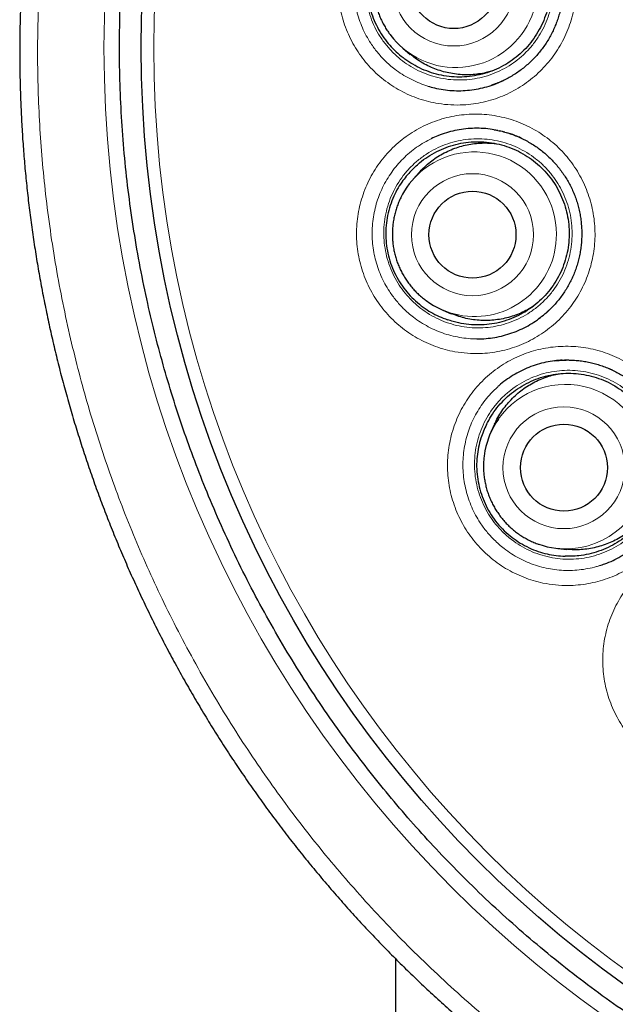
# Model space of a CAD drawing. Header units: millimetres. Extents: x 8 to 960, y 12 to 931.
# Tile 117 of 175: x 545 to 553, y 900 to 914. Entities that reach past the tile are written whole.
import ezdxf

# ---------------------------------------------------------------- set-up
doc = ezdxf.new("R2010")
doc.units = ezdxf.units.MM

msp = doc.modelspace()

# ---------------------------------------------------------------- linework, layer by layer
at = {"color": 7, "linetype": 'Continuous', "lineweight": 30}
for p, q in [((550.157, 913.204), (550.254, 913.123)), ((551.46, 912.711), (551.543, 912.746)), ((551.543, 912.746), (551.555, 912.751)), ((551.586, 912.029), (551.51, 912.049)), ((550.379, 911.461), (550.295, 911.366)), ((550.715, 909.525), (550.832, 909.476)), ((552.151, 909.474), (552.167, 909.489)), ((552.168, 909.489), (552.205, 909.523)), ((552.436, 908.823), (552.423, 908.823)), ((552.487, 908.823), (552.436, 908.823)), ((553.098, 908.683), (553.057, 908.701)), ((551.441, 907.924), (551.389, 907.809)), ((552.333, 906.173), (552.459, 906.161))]:
    msp.add_line(p, q, dxfattribs=at)
at = {"color": 8, "linetype": 'Continuous', "lineweight": 0}
for p, q in [((551.543, 912.746), (551.553, 912.75)), ((551.615, 912.021), (551.586, 912.029)), ((551.838, 911.934), (551.744, 911.976)), ((552.167, 909.489), (552.229, 909.545)), ((552.532, 908.823), (552.436, 908.823)), ((553.124, 908.67), (553.037, 908.709))]:
    msp.add_line(p, q, dxfattribs=at)
at = {"color": 7, "linetype": 'Continuous', "lineweight": 30, "flags": 128}
msp.add_lwpolyline([(550.049, 900.402), (550.143, 864.313), (550.322, 794.815)], dxfattribs=at)
at = {"color": 8, "linetype": 'Continuous', "lineweight": 0}
for centre, radius in [((562.643, 913.216), 16.698), ((562.643, 913.216), 15.998), ((550.866, 914.099), 0.858), ((551.13, 910.587), 0.858), ((552.416, 907.309), 0.857)]:
    msp.add_circle(centre, radius, dxfattribs=at)
at = {"color": 7, "linetype": 'Continuous', "lineweight": 30}
for centre, radius in [((562.643, 913.216), 16.174), ((550.867, 914.098), 0.612), ((551.13, 910.587), 0.612), ((552.417, 907.31), 0.612)]:
    msp.add_circle(centre, radius, dxfattribs=at)
at = {"color": 8, "linetype": 'Continuous', "lineweight": 0}
for centre, radius, start, end in [((550.893, 914.093), 1.155, 241.8787, 0.1598), ((551.155, 910.596), 1.155, 359.9015, 127.9178), ((551.158, 910.589), 1.153, 258.7117, 0.2471), ((552.438, 907.325), 1.157, 359.9981, 144.7567), ((552.443, 907.319), 1.152, 274.9863, 0.2935)]:
    msp.add_arc(centre, radius, start, end, dxfattribs=at)
at = {"color": 7, "linetype": 'Continuous', "lineweight": 30}
for centre, start, end in [((550.896, 914.091), 217.4242, 241.738), ((551.157, 910.599), 128.0958, 151.1507), ((551.16, 910.59), 233.7532, 258.6239), ((552.439, 907.33), 144.9832, 169.1853), ((552.444, 907.322), 250.8024, 274.9433)]:
    msp.add_arc(centre, 1.154, start, end, dxfattribs=at)
for points, knots in [([(562.643, 931.068), (562.57, 931.068), (562.406, 931.068), (562.15, 931.062), (561.876, 931.052), (561.601, 931.038), (561.326, 931.02), (561.051, 930.997), (560.776, 930.97), (560.501, 930.939), (560.227, 930.904), (559.952, 930.864), (559.678, 930.82), (559.405, 930.772), (559.132, 930.719), (558.861, 930.662), (558.59, 930.601), (558.32, 930.536), (558.051, 930.467), (557.783, 930.394), (557.517, 930.316), (557.252, 930.235), (556.989, 930.149), (556.727, 930.06), (556.467, 929.966), (556.209, 929.869), (555.953, 929.768), (555.698, 929.662), (555.445, 929.553), (555.193, 929.44), (554.942, 929.322), (554.694, 929.201), (554.448, 929.077), (554.204, 928.948), (553.962, 928.816), (553.722, 928.679), (553.483, 928.539), (553.247, 928.395), (553.012, 928.247), (552.779, 928.095), (552.548, 927.94), (552.319, 927.78), (552.092, 927.617), (551.868, 927.45), (551.648, 927.281), (551.431, 927.109), (551.216, 926.934), (551.005, 926.756), (550.797, 926.574), (550.592, 926.39), (550.39, 926.202), (550.19, 926.012), (549.994, 925.818), (549.801, 925.621), (549.61, 925.421), (549.423, 925.218), (549.238, 925.012), (549.057, 924.803), (548.879, 924.591), (548.704, 924.376), (548.532, 924.159), (548.364, 923.938), (548.198, 923.714), (548.036, 923.488), (547.877, 923.259), (547.722, 923.027), (547.57, 922.793), (547.422, 922.557), (547.278, 922.319), (547.137, 922.079), (547.001, 921.837), (546.868, 921.593), (546.74, 921.348), (546.615, 921.101), (546.495, 920.853), (546.378, 920.602), (546.265, 920.35), (546.156, 920.096), (546.051, 919.84), (545.95, 919.584), (545.854, 919.326), (545.761, 919.067), (545.672, 918.805), (545.587, 918.542), (545.506, 918.277), (545.429, 918.011), (545.356, 917.743), (545.287, 917.474), (545.223, 917.204), (545.162, 916.934), (545.106, 916.663), (545.054, 916.39), (545.006, 916.116), (544.962, 915.84), (544.923, 915.564), (544.887, 915.287), (544.856, 915.009), (544.829, 914.731), (544.807, 914.453), (544.788, 914.175), (544.774, 913.898), (544.765, 913.622), (544.76, 913.346), (544.759, 913.072), (544.762, 912.797), (544.77, 912.52), (544.782, 912.243), (544.798, 911.967), (544.818, 911.69), (544.843, 911.414), (544.872, 911.138), (544.905, 910.863), (544.943, 910.588), (544.985, 910.313), (545.031, 910.039), (545.081, 909.765), (545.136, 909.492), (545.195, 909.219), (545.258, 908.946), (545.325, 908.675), (545.397, 908.405), (545.472, 908.137), (545.552, 907.87), (545.635, 907.606), (545.722, 907.343), (545.813, 907.082), (545.909, 906.822), (546.008, 906.564), (546.111, 906.307), (546.218, 906.052), (546.329, 905.799), (546.445, 905.547), (546.564, 905.296), (546.687, 905.047), (546.814, 904.8), (546.946, 904.554), (547.081, 904.311), (547.22, 904.069), (547.363, 903.829), (547.509, 903.59), (547.659, 903.355), (547.813, 903.122), (547.97, 902.892), (548.13, 902.664), (548.295, 902.438), (548.462, 902.215), (548.633, 901.995), (548.807, 901.778), (548.984, 901.563), (549.165, 901.351), (549.349, 901.142), (549.536, 900.935), (549.726, 900.732), (549.919, 900.532), (550.114, 900.335), (550.313, 900.142), (550.515, 899.951), (550.72, 899.763), (550.928, 899.578), (551.139, 899.397), (551.354, 899.218), (551.571, 899.042), (551.792, 898.869), (552.014, 898.701), (552.177, 898.58), (552.266, 898.517), (552.28, 898.507)], [0, 0, 0, 0, 0.004826, 0.010903, 0.016966, 0.023061, 0.029158, 0.035257, 0.041362, 0.047475, 0.053598, 0.059733, 0.065879, 0.07202, 0.078158, 0.084296, 0.090434, 0.096576, 0.102723, 0.108872, 0.114991, 0.121115, 0.127241, 0.133365, 0.13948, 0.145583, 0.151668, 0.157747, 0.163869, 0.169983, 0.176091, 0.182195, 0.188298, 0.194401, 0.200506, 0.206616, 0.212732, 0.218856, 0.224992, 0.23114, 0.237303, 0.243484, 0.249674, 0.255834, 0.26198, 0.268112, 0.274234, 0.280347, 0.286453, 0.292554, 0.298653, 0.30475, 0.310849, 0.31695, 0.323056, 0.329168, 0.335288, 0.34142, 0.347539, 0.353656, 0.359786, 0.365929, 0.372082, 0.378243, 0.384408, 0.390577, 0.396746, 0.402913, 0.409075, 0.41523, 0.421376, 0.42751, 0.433631, 0.439737, 0.445846, 0.451962, 0.458081, 0.464197, 0.470306, 0.476404, 0.482485, 0.488562, 0.49468, 0.5008, 0.506922, 0.513049, 0.519184, 0.525327, 0.531485, 0.537602, 0.543723, 0.549864, 0.556021, 0.562191, 0.568369, 0.574551, 0.580734, 0.586911, 0.59308, 0.599236, 0.605375, 0.611494, 0.617589, 0.623655, 0.629712, 0.635849, 0.641983, 0.648114, 0.654244, 0.660374, 0.666506, 0.672641, 0.678779, 0.684923, 0.691073, 0.697232, 0.7034, 0.709579, 0.71577, 0.721963, 0.728138, 0.734297, 0.740443, 0.746578, 0.752705, 0.758826, 0.764943, 0.771058, 0.777173, 0.78329, 0.789411, 0.795538, 0.801673, 0.807819, 0.813979, 0.820132, 0.826291, 0.832465, 0.838648, 0.844835, 0.851018, 0.857191, 0.863343, 0.869516, 0.875683, 0.881846, 0.888007, 0.894167, 0.900329, 0.906494, 0.912661, 0.918815, 0.924964, 0.931108, 0.937251, 0.943394, 0.949539, 0.95569, 0.961834, 0.96799, 0.974168, 0.980358, 0.986552, 0.992739, 0.998909, 1, 1, 1, 1]), ([(579.122, 913.216), (579.121, 913.388), (579.118, 913.734), (579.092, 914.251), (579.052, 914.767), (578.995, 915.282), (578.922, 915.794), (578.833, 916.304), (578.731, 916.797), (578.618, 917.273), (578.494, 917.731), (578.357, 918.186), (578.208, 918.636), (578.045, 919.082), (577.865, 919.536), (577.665, 919.998), (577.444, 920.467), (577.209, 920.928), (576.96, 921.382), (576.696, 921.828), (576.419, 922.265), (576.136, 922.681), (575.849, 923.077), (575.56, 923.453), (575.259, 923.821), (574.949, 924.18), (574.628, 924.53), (574.287, 924.881), (573.926, 925.231), (573.543, 925.579), (573.149, 925.916), (572.745, 926.239), (572.331, 926.55), (571.907, 926.848), (571.487, 927.124), (571.07, 927.38), (570.659, 927.617), (570.241, 927.842), (569.816, 928.055), (569.386, 928.255), (568.937, 928.449), (568.469, 928.634), (567.982, 928.809), (567.489, 928.969), (566.992, 929.114), (566.491, 929.243), (565.985, 929.356), (565.491, 929.45), (565.008, 929.527), (564.537, 929.588), (564.065, 929.636), (563.592, 929.67), (563.117, 929.691), (562.628, 929.698), (562.125, 929.69), (561.608, 929.666), (561.092, 929.625), (560.577, 929.568), (560.064, 929.495), (559.554, 929.406), (559.061, 929.304), (558.586, 929.19), (558.128, 929.067), (557.673, 928.93), (557.223, 928.781), (556.777, 928.618), (556.322, 928.438), (555.86, 928.238), (555.392, 928.017), (554.93, 927.782), (554.477, 927.533), (554.031, 927.269), (553.594, 926.992), (553.177, 926.709), (552.781, 926.422), (552.405, 926.132), (552.038, 925.832), (551.679, 925.522), (551.329, 925.201), (550.978, 924.86), (550.628, 924.499), (550.279, 924.116), (549.943, 923.722), (549.619, 923.318), (549.308, 922.904), (549.011, 922.48), (548.734, 922.059), (548.478, 921.643), (548.242, 921.231), (548.017, 920.814), (547.804, 920.389), (547.604, 919.959), (547.41, 919.51), (547.225, 919.042), (547.049, 918.555), (546.889, 918.062), (546.745, 917.565), (546.616, 917.064), (546.503, 916.558), (546.409, 916.064), (546.332, 915.581), (546.27, 915.11), (546.223, 914.638), (546.188, 914.165), (546.168, 913.69), (546.161, 913.201), (546.169, 912.698), (546.193, 912.181), (546.234, 911.665), (546.291, 911.15), (546.364, 910.637), (546.453, 910.127), (546.555, 909.634), (546.668, 909.159), (546.792, 908.7), (546.928, 908.246), (547.078, 907.796), (547.24, 907.35), (547.421, 906.895), (547.621, 906.433), (547.841, 905.965), (548.076, 905.503), (548.326, 905.05), (548.589, 904.604), (548.867, 904.167), (549.15, 903.75), (549.437, 903.354), (549.726, 902.978), (550.026, 902.611), (550.337, 902.252), (550.658, 901.902), (550.999, 901.551), (551.36, 901.201), (551.743, 900.852), (552.137, 900.516), (552.541, 900.192), (552.955, 899.881), (553.378, 899.584), (553.799, 899.307), (554.216, 899.051), (554.627, 898.815), (555.045, 898.59), (555.469, 898.377), (555.9, 898.177), (556.349, 897.983), (556.817, 897.798), (557.304, 897.622), (557.796, 897.462), (558.294, 897.318), (558.795, 897.189), (559.3, 897.076), (559.795, 896.982), (560.278, 896.905), (560.749, 896.843), (561.221, 896.796), (561.694, 896.761), (562.168, 896.741), (562.657, 896.734), (563.161, 896.742), (563.678, 896.766), (564.194, 896.807), (564.709, 896.864), (565.221, 896.937), (565.731, 897.026), (566.224, 897.128), (566.7, 897.241), (567.158, 897.365), (567.613, 897.501), (568.063, 897.651), (568.509, 897.813), (568.964, 897.994), (569.426, 898.194), (569.894, 898.414), (570.355, 898.649), (570.809, 898.899), (571.255, 899.162), (571.692, 899.44), (572.108, 899.723), (572.504, 900.01), (572.88, 900.299), (573.248, 900.599), (573.607, 900.91), (573.957, 901.231), (574.308, 901.571), (574.658, 901.933), (575.006, 902.316), (575.343, 902.71), (575.666, 903.114), (575.977, 903.528), (576.275, 903.951), (576.551, 904.372), (576.807, 904.789), (577.044, 905.2), (577.269, 905.618), (577.482, 906.042), (577.682, 906.473), (577.876, 906.922), (578.061, 907.39), (578.236, 907.877), (578.396, 908.369), (578.541, 908.867), (578.67, 909.368), (578.783, 909.873), (578.877, 910.368), (578.954, 910.851), (579.015, 911.321), (579.063, 911.794), (579.097, 912.267), (579.118, 912.741), (579.121, 913.058), (579.122, 913.216)], [0, 0, 0, 0, 0.005, 0.01, 0.015, 0.02, 0.025, 0.03, 0.035, 0.039583, 0.044167, 0.04875, 0.053333, 0.057917, 0.0625, 0.0675, 0.0725, 0.0775, 0.0825, 0.0875, 0.0925, 0.0975, 0.102083, 0.106667, 0.11125, 0.115833, 0.120417, 0.125, 0.13, 0.135, 0.14, 0.145, 0.15, 0.155, 0.16, 0.164583, 0.169167, 0.17375, 0.178333, 0.182917, 0.1875, 0.1925, 0.1975, 0.2025, 0.2075, 0.2125, 0.2175, 0.2225, 0.227083, 0.231667, 0.23625, 0.240833, 0.245417, 0.25, 0.255, 0.26, 0.265, 0.27, 0.275, 0.28, 0.285, 0.289583, 0.294167, 0.29875, 0.303333, 0.307917, 0.3125, 0.3175, 0.3225, 0.3275, 0.3325, 0.3375, 0.3425, 0.3475, 0.352083, 0.356667, 0.36125, 0.365833, 0.370417, 0.375, 0.38, 0.385, 0.39, 0.395, 0.4, 0.405, 0.41, 0.414583, 0.419167, 0.42375, 0.428333, 0.432917, 0.4375, 0.4425, 0.4475, 0.4525, 0.4575, 0.4625, 0.4675, 0.4725, 0.477083, 0.481667, 0.48625, 0.490833, 0.495417, 0.5, 0.505, 0.51, 0.515, 0.52, 0.525, 0.53, 0.535, 0.539583, 0.544167, 0.54875, 0.553333, 0.557917, 0.5625, 0.5675, 0.5725, 0.5775, 0.5825, 0.5875, 0.5925, 0.5975, 0.602083, 0.606667, 0.61125, 0.615833, 0.620417, 0.625, 0.63, 0.635, 0.64, 0.645, 0.65, 0.655, 0.66, 0.664583, 0.669167, 0.67375, 0.678333, 0.682917, 0.6875, 0.6925, 0.6975, 0.7025, 0.7075, 0.7125, 0.7175, 0.7225, 0.727083, 0.731667, 0.73625, 0.740833, 0.745417, 0.75, 0.755, 0.76, 0.765, 0.77, 0.775, 0.78, 0.785, 0.789583, 0.794167, 0.79875, 0.803333, 0.807917, 0.8125, 0.8175, 0.8225, 0.8275, 0.8325, 0.8375, 0.8425, 0.8475, 0.852083, 0.856667, 0.86125, 0.865833, 0.870417, 0.875, 0.88, 0.885, 0.89, 0.895, 0.9, 0.905, 0.91, 0.914583, 0.919167, 0.92375, 0.928333, 0.932917, 0.9375, 0.9425, 0.9475, 0.9525, 0.9575, 0.9625, 0.9675, 0.9725, 0.977083, 0.981667, 0.98625, 0.990833, 0.995417, 1, 1, 1, 1]), ([(551.493, 915.464), (551.506, 915.459), (551.542, 915.444), (551.601, 915.415), (551.671, 915.377), (551.738, 915.336), (551.804, 915.29), (551.866, 915.242), (551.926, 915.19), (551.984, 915.134), (552.038, 915.076), (552.089, 915.015), (552.136, 914.951), (552.18, 914.885), (552.221, 914.816), (552.258, 914.746), (552.291, 914.673), (552.319, 914.6), (552.344, 914.526), (552.364, 914.45), (552.381, 914.372), (552.393, 914.294), (552.401, 914.214), (552.406, 914.133), (552.405, 914.052), (552.401, 913.971), (552.392, 913.891), (552.38, 913.811), (552.363, 913.733), (552.342, 913.657), (552.317, 913.582), (552.288, 913.509), (552.255, 913.438), (552.219, 913.368), (552.178, 913.299), (552.133, 913.233), (552.085, 913.169), (552.034, 913.108), (551.98, 913.05), (551.922, 912.995), (551.862, 912.943), (551.799, 912.895), (551.734, 912.849), (551.666, 912.808), (551.596, 912.77), (551.524, 912.736), (551.459, 912.709), (551.416, 912.695), (551.399, 912.689)], [0, 0, 0, 0, 0.010974, 0.033118, 0.055215, 0.077303, 0.0994, 0.121524, 0.143688, 0.165896, 0.188032, 0.210093, 0.232249, 0.254463, 0.27669, 0.298873, 0.320969, 0.342876, 0.364516, 0.386319, 0.408335, 0.430533, 0.452878, 0.475328, 0.497837, 0.520357, 0.542824, 0.565194, 0.587423, 0.609475, 0.631323, 0.652987, 0.674683, 0.696771, 0.718962, 0.741211, 0.763466, 0.785666, 0.807768, 0.829785, 0.851927, 0.874067, 0.896215, 0.918381, 0.940573, 0.962802, 0.984981, 1, 1, 1, 1]), ([(550.307, 915.21), (550.335, 915.225), (550.391, 915.256), (550.494, 915.3), (550.616, 915.34), (550.758, 915.37), (550.902, 915.383), (551.046, 915.38), (551.19, 915.36), (551.33, 915.325), (551.465, 915.274), (551.594, 915.208), (551.714, 915.128), (551.825, 915.035), (551.925, 914.93), (552.012, 914.814), (552.086, 914.69), (552.146, 914.557), (552.19, 914.419), (552.219, 914.277), (552.231, 914.132), (552.227, 913.987), (552.207, 913.844), (552.172, 913.703), (552.12, 913.567), (552.054, 913.438), (551.974, 913.317), (551.881, 913.206), (551.776, 913.107), (551.66, 913.019), (551.536, 912.945), (551.404, 912.886), (551.266, 912.842), (551.124, 912.814), (550.98, 912.802), (550.836, 912.806), (550.692, 912.826), (550.553, 912.863), (550.418, 912.915), (550.292, 912.979), (550.216, 913.032), (550.179, 913.058)], [0, 0, 0, 0, 0.0173527, 0.0347054, 0.0608185, 0.0870147, 0.1131278, 0.1392408, 0.1654371, 0.1915501, 0.2176631, 0.2438594, 0.2699724, 0.2960854, 0.3222817, 0.3483948, 0.3745078, 0.4007041, 0.4268171, 0.4529301, 0.4791264, 0.5052394, 0.5313524, 0.5575487, 0.5836617, 0.6097747, 0.635971, 0.662084, 0.688197, 0.7143933, 0.7405064, 0.7666194, 0.7928157, 0.8189287, 0.8450417, 0.871238, 0.897351, 0.923464, 0.9496603, 0.9757733, 1, 1, 1, 1]), ([(550.307, 915.21), (550.278, 915.193), (550.218, 915.159), (550.127, 915.093), (550.035, 915.013), (549.942, 914.914), (549.859, 914.802), (549.787, 914.678), (549.728, 914.547), (549.685, 914.41), (549.657, 914.269), (549.645, 914.125), (549.65, 913.981), (549.671, 913.837), (549.708, 913.698), (549.76, 913.566), (549.825, 913.442), (549.9, 913.328), (549.985, 913.226), (550.077, 913.136), (550.145, 913.084), (550.179, 913.058)], [0, 0, 0, 0, 0.040022, 0.080044, 0.131156, 0.182264, 0.23801, 0.293944, 0.349706, 0.405407, 0.461278, 0.51697, 0.573249, 0.629726, 0.686017, 0.7405, 0.795143, 0.849625, 0.89971, 0.949925, 1, 1, 1, 1]), ([(550.09, 914.926), (550.088, 914.924), (550.069, 914.907), (550.035, 914.87), (549.99, 914.817), (549.948, 914.76), (549.909, 914.701), (549.874, 914.64), (549.843, 914.576), (549.816, 914.511), (549.793, 914.445), (549.774, 914.377), (549.759, 914.308), (549.748, 914.238), (549.742, 914.168), (549.739, 914.097), (549.741, 914.027), (549.748, 913.956), (549.758, 913.886), (549.773, 913.817), (549.792, 913.75), (549.815, 913.683), (549.842, 913.618), (549.873, 913.554), (549.908, 913.493), (549.943, 913.438), (549.968, 913.405), (549.979, 913.39)], [0, 0, 0, 0, 0.004227, 0.046093, 0.087963, 0.129835, 0.171711, 0.213589, 0.25547, 0.297354, 0.33924, 0.381127, 0.423017, 0.464908, 0.5068, 0.548693, 0.590586, 0.632479, 0.674372, 0.716264, 0.758154, 0.800044, 0.841931, 0.883816, 0.925699, 0.96758, 1, 1, 1, 1]), ([(551.399, 912.887), (551.373, 912.88), (551.313, 912.863), (551.217, 912.846), (551.113, 912.836), (551.009, 912.835), (550.904, 912.843), (550.799, 912.86), (550.698, 912.885), (550.599, 912.919), (550.502, 912.961), (550.402, 913.016), (550.319, 913.07), (550.271, 913.112), (550.256, 913.125)], [0, 0, 0, 0, 0.066622, 0.154058, 0.239026, 0.323994, 0.41143, 0.498866, 0.583834, 0.668801, 0.756238, 0.843674, 0.950652, 1, 1, 1, 1]), ([(550.502, 912.677), (550.533, 912.668), (550.604, 912.647), (550.718, 912.626), (550.841, 912.613), (550.966, 912.61), (551.09, 912.619), (551.213, 912.638), (551.334, 912.666), (551.411, 912.693), (551.45, 912.706)], [0, 0, 0, 0, 0.100567, 0.229681, 0.358795, 0.487449, 0.616104, 0.745218, 0.874332, 1, 1, 1, 1]), ([(551.486, 912.054), (551.45, 912.06), (551.373, 912.075), (551.254, 912.084), (551.129, 912.084), (551.005, 912.074), (550.882, 912.053), (550.762, 912.021), (550.65, 911.983), (550.581, 911.951), (550.55, 911.936)], [0, 0, 0, 0, 0.1142693, 0.2440613, 0.3738532, 0.503183, 0.6325128, 0.7623048, 0.8920967, 1, 1, 1, 1]), ([(551.437, 912.063), (551.441, 912.062), (551.471, 912.058), (551.527, 912.046), (551.604, 912.026), (551.68, 912.001), (551.738, 911.979), (551.77, 911.965), (551.779, 911.961)], [0, 0, 0, 0, 0.033341, 0.255545, 0.477918, 0.700606, 0.923785, 1, 1, 1, 1]), ([(551.825, 911.94), (551.801, 911.951), (551.754, 911.973), (551.684, 912), (551.637, 912.015), (551.615, 912.021)], [0, 0, 0, 0, 0.3441469, 0.6992037, 1, 1, 1, 1]), ([(551.779, 911.961), (551.791, 911.956), (551.827, 911.94), (551.886, 911.91), (551.955, 911.871), (552.022, 911.828), (552.086, 911.782), (552.148, 911.732), (552.207, 911.678), (552.263, 911.622), (552.316, 911.563), (552.366, 911.501), (552.413, 911.436), (552.456, 911.369), (552.495, 911.299), (552.531, 911.228), (552.562, 911.155), (552.59, 911.081), (552.613, 911.006), (552.632, 910.93), (552.647, 910.852), (552.658, 910.773), (552.665, 910.693), (552.668, 910.613), (552.666, 910.532), (552.661, 910.451), (552.651, 910.371), (552.636, 910.291), (552.618, 910.214), (552.596, 910.138), (552.57, 910.064), (552.54, 909.991), (552.506, 909.921), (552.468, 909.852), (552.426, 909.784), (552.38, 909.718), (552.331, 909.655), (552.279, 909.595), (552.223, 909.538), (552.165, 909.485), (552.11, 909.438), (552.073, 909.411), (552.057, 909.4)], [0, 0, 0, 0, 0.012642, 0.038143, 0.063589, 0.089024, 0.114471, 0.139947, 0.165468, 0.191041, 0.216533, 0.241935, 0.26745, 0.293029, 0.318625, 0.344171, 0.369618, 0.394847, 0.419768, 0.444878, 0.470234, 0.495801, 0.521538, 0.547396, 0.573324, 0.599265, 0.625146, 0.650915, 0.676523, 0.701928, 0.727098, 0.752057, 0.777053, 0.802502, 0.828069, 0.853703, 0.879345, 0.904924, 0.93039, 0.955759, 0.981272, 1, 1, 1, 1]), ([(550.267, 911.485), (550.286, 911.505), (550.324, 911.544), (550.401, 911.612), (550.5, 911.686), (550.625, 911.758), (550.758, 911.816), (550.896, 911.859), (551.038, 911.886), (551.182, 911.897), (551.327, 911.891), (551.47, 911.869), (551.609, 911.831), (551.744, 911.778), (551.872, 911.71), (551.991, 911.628), (552.1, 911.533), (552.199, 911.426), (552.284, 911.309), (552.356, 911.183), (552.414, 911.05), (552.456, 910.911), (552.483, 910.768), (552.493, 910.624), (552.487, 910.479), (552.465, 910.335), (552.427, 910.195), (552.374, 910.06), (552.306, 909.933), (552.224, 909.813), (552.129, 909.704), (552.022, 909.606), (551.906, 909.521), (551.78, 909.449), (551.647, 909.392), (551.509, 909.35), (551.367, 909.324), (551.222, 909.315), (551.078, 909.321), (550.956, 909.341), (550.857, 909.366), (550.805, 909.383), (550.78, 909.391)], [0, 0, 0, 0, 0.0147699, 0.0295398, 0.0556526, 0.0818487, 0.1079614, 0.1340742, 0.1602703, 0.1863831, 0.2124958, 0.2386919, 0.2648047, 0.2909174, 0.3171135, 0.3432263, 0.3693391, 0.3955351, 0.4216479, 0.4477607, 0.4739567, 0.5000695, 0.5261823, 0.5523783, 0.5784911, 0.6046039, 0.6307999, 0.6569127, 0.6830255, 0.7092215, 0.7353343, 0.7614471, 0.7876431, 0.8137559, 0.8398687, 0.8660647, 0.8921775, 0.9182903, 0.9444863, 0.9705991, 0.9852996, 1, 1, 1, 1]), ([(550.38, 911.46), (550.399, 911.482), (550.442, 911.529), (550.516, 911.595), (550.599, 911.658), (550.687, 911.714), (550.781, 911.762), (550.878, 911.803), (550.978, 911.835), (551.08, 911.858), (551.184, 911.873), (551.29, 911.878), (551.386, 911.876), (551.447, 911.868), (551.474, 911.865)], [0, 0, 0, 0, 0.070463, 0.158023, 0.243112, 0.328201, 0.415761, 0.503322, 0.588411, 0.6735, 0.76106, 0.848621, 0.93371, 1, 1, 1, 1]), ([(550.267, 911.485), (550.244, 911.46), (550.198, 911.41), (550.13, 911.32), (550.065, 911.217), (550.006, 911.095), (549.959, 910.964), (549.927, 910.824), (549.91, 910.681), (549.909, 910.537), (549.924, 910.395), (549.954, 910.254), (550.001, 910.117), (550.064, 909.986), (550.14, 909.864), (550.229, 909.753), (550.328, 909.654), (550.433, 909.567), (550.545, 909.495), (550.659, 909.435), (550.739, 909.406), (550.78, 909.391)], [0, 0, 0, 0, 0.040022, 0.080044, 0.131156, 0.182264, 0.23801, 0.293944, 0.349706, 0.405407, 0.461278, 0.51697, 0.573249, 0.629726, 0.686017, 0.7405, 0.795143, 0.849625, 0.89971, 0.949925, 1, 1, 1, 1]), ([(550.147, 911.156), (550.143, 911.149), (550.128, 911.123), (550.105, 911.074), (550.077, 911.009), (550.054, 910.942), (550.035, 910.874), (550.021, 910.805), (550.01, 910.735), (550.004, 910.665), (550.002, 910.595), (550.004, 910.524), (550.01, 910.454), (550.021, 910.384), (550.036, 910.315), (550.055, 910.247), (550.078, 910.181), (550.106, 910.115), (550.137, 910.052), (550.172, 909.991), (550.21, 909.932), (550.252, 909.875), (550.298, 909.821), (550.346, 909.77), (550.398, 909.722), (550.442, 909.685), (550.469, 909.666), (550.477, 909.66)], [0, 0, 0, 0, 0.0129906, 0.0550941, 0.0972006, 0.1393101, 0.1814227, 0.223538, 0.265656, 0.3077766, 0.3498994, 0.3920242, 0.4341507, 0.4762785, 0.5184075, 0.5605372, 0.6026671, 0.6447969, 0.6869262, 0.7290547, 0.771182, 0.8133077, 0.8554317, 0.8975535, 0.939673, 0.9817899, 1, 1, 1, 1]), ([(551.979, 909.577), (551.969, 909.571), (551.93, 909.544), (551.858, 909.506), (551.762, 909.464), (551.663, 909.43), (551.561, 909.404), (551.457, 909.387), (551.353, 909.379), (551.248, 909.38), (551.143, 909.39), (551.039, 909.408), (550.939, 909.436), (550.87, 909.459), (550.835, 909.475), (550.832, 909.476)], [0, 0, 0, 0, 0.029361, 0.118212, 0.204554, 0.290896, 0.379746, 0.468597, 0.554939, 0.641281, 0.730132, 0.818982, 0.905324, 0.991666, 1, 1, 1, 1]), ([(551.19, 909.122), (551.203, 909.122), (551.257, 909.12), (551.352, 909.128), (551.475, 909.146), (551.597, 909.175), (551.715, 909.214), (551.829, 909.263), (551.939, 909.321), (552.04, 909.385), (552.101, 909.434), (552.129, 909.456)], [0, 0, 0, 0, 0.036688, 0.158823, 0.281395, 0.403967, 0.526102, 0.648237, 0.770809, 0.89338, 1, 1, 1, 1]), ([(552.394, 908.822), (552.358, 908.819), (552.28, 908.814), (552.162, 908.794), (552.041, 908.763), (551.923, 908.722), (551.81, 908.671), (551.701, 908.611), (551.597, 908.541), (551.521, 908.482), (551.482, 908.444), (551.473, 908.435)], [0, 0, 0, 0, 0.107668, 0.229468, 0.351703, 0.473938, 0.595737, 0.717537, 0.839772, 0.962007, 1, 1, 1, 1]), ([(552.289, 908.813), (552.289, 908.813), (552.316, 908.817), (552.369, 908.821), (552.449, 908.825), (552.528, 908.824), (552.607, 908.818), (552.686, 908.809), (552.764, 908.795), (552.842, 908.776), (552.918, 908.754), (552.993, 908.728), (553.051, 908.704), (553.083, 908.689), (553.092, 908.685)], [0, 0, 0, 0, 0.001303, 0.0983, 0.19509, 0.291499, 0.387556, 0.484067, 0.580509, 0.676945, 0.773452, 0.870096, 0.966952, 1, 1, 1, 1]), ([(551.327, 907.915), (551.348, 907.955), (551.391, 908.037), (551.473, 908.153), (551.569, 908.261), (551.676, 908.358), (551.794, 908.442), (551.92, 908.512), (552.054, 908.568), (552.192, 908.608), (552.335, 908.633), (552.479, 908.641), (552.624, 908.633), (552.767, 908.608), (552.906, 908.568), (553.04, 908.513), (553.166, 908.442), (553.285, 908.358), (553.393, 908.261), (553.489, 908.153), (553.573, 908.035), (553.643, 907.908), (553.699, 907.774), (553.739, 907.634), (553.763, 907.491), (553.772, 907.346), (553.764, 907.202), (553.739, 907.059), (553.699, 906.92), (553.644, 906.786), (553.574, 906.659), (553.49, 906.542), (553.393, 906.434), (553.285, 906.338), (553.167, 906.255), (553.04, 906.185), (552.906, 906.131), (552.767, 906.091), (552.641, 906.071), (552.529, 906.063), (552.466, 906.064), (552.434, 906.065)], [0, 0, 0, 0, 0.024462, 0.0505751, 0.0767714, 0.1028844, 0.1289974, 0.1551937, 0.1813067, 0.2074198, 0.233616, 0.2597291, 0.2858421, 0.3120384, 0.3381514, 0.3642644, 0.3904607, 0.4165738, 0.4426868, 0.4688831, 0.4949961, 0.5211091, 0.5473054, 0.5734184, 0.5995314, 0.6257277, 0.6518407, 0.6779538, 0.7041501, 0.7302631, 0.7563761, 0.7825724, 0.8086854, 0.8347984, 0.8609947, 0.8871078, 0.9132208, 0.9394171, 0.9655301, 0.9827651, 1, 1, 1, 1]), ([(551.442, 907.924), (551.449, 907.938), (551.469, 907.986), (551.513, 908.061), (551.571, 908.148), (551.637, 908.229), (551.709, 908.305), (551.788, 908.375), (551.872, 908.437), (551.961, 908.492), (552.055, 908.54), (552.153, 908.58), (552.252, 908.611), (552.319, 908.624), (552.352, 908.631)], [0, 0, 0, 0, 0.040619, 0.129353, 0.215582, 0.301811, 0.390545, 0.479279, 0.565507, 0.651736, 0.74047, 0.829204, 0.915433, 1, 1, 1, 1]), ([(553.092, 908.685), (553.104, 908.68), (553.139, 908.663), (553.198, 908.631), (553.266, 908.59), (553.331, 908.546), (553.395, 908.498), (553.455, 908.446), (553.513, 908.391), (553.568, 908.333), (553.62, 908.273), (553.668, 908.21), (553.713, 908.144), (553.754, 908.075), (553.792, 908.005), (553.826, 907.933), (553.856, 907.859), (553.881, 907.785), (553.903, 907.709), (553.92, 907.633), (553.933, 907.555), (553.942, 907.475), (553.947, 907.395), (553.948, 907.314), (553.944, 907.234), (553.937, 907.153), (553.925, 907.073), (553.909, 906.995), (553.888, 906.917), (553.864, 906.842), (553.836, 906.769), (553.804, 906.698), (553.769, 906.628), (553.729, 906.56), (553.689, 906.498), (553.66, 906.461), (553.648, 906.444)], [0, 0, 0, 0, 0.0149123, 0.0449812, 0.0749846, 0.1049753, 0.1349793, 0.1650186, 0.1951121, 0.225267, 0.2553248, 0.2852805, 0.3153684, 0.345534, 0.3757198, 0.405847, 0.4358579, 0.4656134, 0.4950066, 0.5246247, 0.5545335, 0.5846921, 0.6150513, 0.6455548, 0.6761406, 0.7067427, 0.737275, 0.767675, 0.7978858, 0.8278585, 0.8575536, 0.8870002, 0.9164914, 0.9465157, 0.9766803, 1, 1, 1, 1]), ([(551.327, 907.915), (551.312, 907.884), (551.283, 907.822), (551.245, 907.716), (551.213, 907.599), (551.192, 907.465), (551.186, 907.325), (551.197, 907.182), (551.223, 907.041), (551.264, 906.903), (551.32, 906.771), (551.391, 906.645), (551.476, 906.528), (551.575, 906.422), (551.684, 906.328), (551.801, 906.248), (551.925, 906.182), (552.051, 906.131), (552.179, 906.094), (552.306, 906.071), (552.391, 906.067), (552.434, 906.065)], [0, 0, 0, 0, 0.040022, 0.080044, 0.131156, 0.182264, 0.23801, 0.293944, 0.349706, 0.405407, 0.461278, 0.51697, 0.573249, 0.629726, 0.686017, 0.7405, 0.795143, 0.849625, 0.89971, 0.949925, 1, 1, 1, 1]), ([(551.305, 907.546), (551.305, 907.543), (551.299, 907.516), (551.292, 907.466), (551.286, 907.396), (551.284, 907.325), (551.286, 907.255), (551.293, 907.185), (551.304, 907.115), (551.319, 907.046), (551.338, 906.978), (551.361, 906.912), (551.389, 906.846), (551.42, 906.783), (551.455, 906.722), (551.494, 906.663), (551.536, 906.606), (551.581, 906.552), (551.63, 906.501), (551.682, 906.453), (551.736, 906.408), (551.793, 906.367), (551.853, 906.329), (551.915, 906.295), (551.978, 906.265), (552.028, 906.244), (552.057, 906.235), (552.064, 906.232)], [0, 0, 0, 0, 0.006631, 0.049243, 0.091858, 0.134477, 0.177098, 0.219722, 0.262349, 0.304978, 0.347609, 0.390243, 0.432878, 0.475515, 0.518153, 0.560791, 0.603429, 0.646068, 0.688706, 0.731343, 0.773978, 0.816613, 0.859245, 0.901875, 0.944503, 0.987128, 1, 1, 1, 1]), ([(553.52, 906.589), (553.499, 906.565), (553.455, 906.515), (553.38, 906.447), (553.298, 906.383), (553.209, 906.326), (553.116, 906.276), (553.02, 906.235), (552.921, 906.202), (552.818, 906.177), (552.714, 906.161), (552.61, 906.154), (552.525, 906.154), (552.475, 906.16), (552.459, 906.162)], [0, 0, 0, 0, 0.080712, 0.167686, 0.254659, 0.34416, 0.43366, 0.520634, 0.607608, 0.697108, 0.786609, 0.873582, 0.960556, 1, 1, 1, 1]), ([(552.919, 905.933), (552.944, 905.941), (553.008, 905.96), (553.108, 906.004), (553.218, 906.062), (553.323, 906.129), (553.422, 906.205), (553.514, 906.289), (553.596, 906.375), (553.642, 906.437), (553.664, 906.466)], [0, 0, 0, 0, 0.083486, 0.216796, 0.350582, 0.484369, 0.617679, 0.750989, 0.884775, 1, 1, 1, 1])]:
    msp.add_open_spline(points, degree=3, knots=knots, dxfattribs=at)
at = {"color": 8, "linetype": 'Continuous', "lineweight": 0}
for points, knots in [([(562.643, 930.816), (562.479, 930.815), (562.151, 930.812), (561.658, 930.791), (561.167, 930.756), (560.677, 930.708), (560.185, 930.645), (559.692, 930.568), (559.198, 930.477), (558.706, 930.371), (558.218, 930.252), (557.739, 930.12), (557.268, 929.977), (556.805, 929.822), (556.348, 929.654), (555.895, 929.473), (555.448, 929.28), (555.005, 929.074), (554.569, 928.857), (554.132, 928.623), (553.694, 928.373), (553.257, 928.106), (552.827, 927.826), (552.412, 927.539), (552.012, 927.245), (551.628, 926.946), (551.251, 926.636), (550.883, 926.315), (550.525, 925.985), (550.175, 925.645), (549.835, 925.295), (549.5, 924.929), (549.169, 924.548), (548.844, 924.151), (548.531, 923.745), (548.235, 923.336), (547.954, 922.925), (547.689, 922.513), (547.435, 922.093), (547.193, 921.667), (546.963, 921.235), (546.745, 920.796), (546.539, 920.352), (546.346, 919.902), (546.166, 919.446), (545.998, 918.986), (545.843, 918.522), (545.701, 918.053), (545.572, 917.58), (545.455, 917.096), (545.349, 916.601), (545.256, 916.094), (545.178, 915.585), (545.115, 915.082), (545.068, 914.585), (545.034, 914.095), (545.015, 913.605), (545.009, 913.114), (545.017, 912.624), (545.038, 912.133), (545.074, 911.644), (545.123, 911.147), (545.188, 910.644), (545.268, 910.134), (545.364, 909.626), (545.472, 909.129), (545.592, 908.643), (545.724, 908.168), (545.869, 907.697), (546.027, 907.23), (546.197, 906.767), (546.381, 906.309), (546.578, 905.857), (546.79, 905.403), (547.02, 904.947), (547.266, 904.491), (547.526, 904.041), (547.794, 903.608), (548.069, 903.189), (548.351, 902.786), (548.643, 902.39), (548.946, 902.003), (549.26, 901.624), (549.584, 901.254), (549.918, 900.893), (550.268, 900.535), (550.634, 900.182), (551.017, 899.834), (551.409, 899.497), (551.801, 899.179), (552.191, 898.88), (552.58, 898.6), (552.975, 898.329), (553.378, 898.069), (553.787, 897.821), (554.203, 897.583), (554.625, 897.356), (555.06, 897.137), (555.508, 896.927), (555.968, 896.727), (556.435, 896.541), (556.899, 896.37), (557.36, 896.215), (557.818, 896.074), (558.28, 895.946), (558.746, 895.831), (559.214, 895.729), (559.685, 895.64), (560.158, 895.563), (560.641, 895.499), (561.134, 895.448), (561.636, 895.41), (562.139, 895.387), (562.475, 895.384), (562.643, 895.383)], [0, 0, 0, 0, 0.00887, 0.017746, 0.026623, 0.035498, 0.044369, 0.053419, 0.062474, 0.071531, 0.080586, 0.089636, 0.098416, 0.1072, 0.115984, 0.124765, 0.133545, 0.14233, 0.151114, 0.159894, 0.16913, 0.178369, 0.187608, 0.196843, 0.205629, 0.214419, 0.223208, 0.231994, 0.24078, 0.24957, 0.258359, 0.267146, 0.276385, 0.285628, 0.29487, 0.30411, 0.312932, 0.321762, 0.330594, 0.339427, 0.348256, 0.357079, 0.365901, 0.374727, 0.383552, 0.392374, 0.401196, 0.410021, 0.418847, 0.427668, 0.436948, 0.446232, 0.455516, 0.464796, 0.473636, 0.482479, 0.491323, 0.500163, 0.509003, 0.517847, 0.526691, 0.535531, 0.544829, 0.554132, 0.563434, 0.572733, 0.581616, 0.590502, 0.599388, 0.60827, 0.617153, 0.62604, 0.634926, 0.643809, 0.653155, 0.662504, 0.671853, 0.681198, 0.69006, 0.698925, 0.70779, 0.716651, 0.725513, 0.734378, 0.743243, 0.752105, 0.76142, 0.770738, 0.780057, 0.789372, 0.798002, 0.806636, 0.815269, 0.8239, 0.832531, 0.841164, 0.849798, 0.858429, 0.867476, 0.876526, 0.885577, 0.894623, 0.903256, 0.911892, 0.920528, 0.92916, 0.937793, 0.946429, 0.955066, 0.963698, 0.972772, 0.981849, 0.990927, 1, 1, 1, 1]), ([(551.553, 915.653), (551.509, 915.669), (551.421, 915.703), (551.284, 915.74), (551.144, 915.765), (551.003, 915.779), (550.862, 915.78), (550.721, 915.769), (550.581, 915.747), (550.443, 915.713), (550.309, 915.667), (550.18, 915.61), (550.055, 915.543), (549.936, 915.465), (549.825, 915.377), (549.721, 915.28), (549.626, 915.175), (549.54, 915.062), (549.463, 914.942), (549.397, 914.817), (549.342, 914.686), (549.298, 914.551), (549.265, 914.412), (549.245, 914.272), (549.236, 914.13), (549.238, 913.988), (549.253, 913.846), (549.28, 913.707), (549.318, 913.57), (549.368, 913.437), (549.429, 913.308), (549.5, 913.185), (549.581, 913.069), (549.672, 912.96), (549.771, 912.859), (549.879, 912.767), (549.994, 912.684), (550.116, 912.611), (550.243, 912.549), (550.375, 912.498), (550.511, 912.458), (550.661, 912.427), (550.825, 912.41), (550.991, 912.41), (551.143, 912.425), (551.283, 912.45), (551.419, 912.487), (551.553, 912.535), (551.681, 912.595), (551.804, 912.665), (551.921, 912.746), (552.031, 912.836), (552.132, 912.935), (552.225, 913.042), (552.309, 913.157), (552.383, 913.278), (552.446, 913.405), (552.499, 913.537), (552.54, 913.673), (552.57, 913.812), (552.588, 913.953), (552.594, 914.095), (552.588, 914.237), (552.57, 914.378), (552.54, 914.517), (552.499, 914.653), (552.447, 914.785), (552.384, 914.913), (552.31, 915.034), (552.226, 915.148), (552.133, 915.256), (552.031, 915.355), (551.922, 915.444), (551.805, 915.524), (551.682, 915.595), (551.596, 915.634), (551.553, 915.653)], [0, 0, 0, 0, 0.0134, 0.026847, 0.040295, 0.053694, 0.067094, 0.080541, 0.093989, 0.107388, 0.120788, 0.134235, 0.147683, 0.161083, 0.174482, 0.18793, 0.201377, 0.214777, 0.228176, 0.241624, 0.255071, 0.268471, 0.28187, 0.295318, 0.308765, 0.322165, 0.335565, 0.349012, 0.36246, 0.375859, 0.389259, 0.402706, 0.416154, 0.429553, 0.442953, 0.4564, 0.469848, 0.483247, 0.496647, 0.510095, 0.523542, 0.536942, 0.553702, 0.570462, 0.583862, 0.597309, 0.610757, 0.624156, 0.637556, 0.651003, 0.664451, 0.67785, 0.69125, 0.704698, 0.718145, 0.731545, 0.744944, 0.758392, 0.771839, 0.785239, 0.798638, 0.812086, 0.825533, 0.838933, 0.852333, 0.86578, 0.879228, 0.892627, 0.906027, 0.919474, 0.932922, 0.946321, 0.959717, 0.973161, 0.986604, 1, 1, 1, 1]), ([(550.716, 915.558), (550.684, 915.553), (550.612, 915.541), (550.5, 915.511), (550.383, 915.47), (550.269, 915.419), (550.161, 915.358), (550.057, 915.288), (549.96, 915.209), (549.87, 915.123), (549.787, 915.03), (549.713, 914.929), (549.647, 914.823), (549.59, 914.712), (549.543, 914.596), (549.506, 914.477), (549.478, 914.355), (549.461, 914.231), (549.455, 914.106), (549.459, 913.981), (549.474, 913.857), (549.499, 913.734), (549.534, 913.614), (549.579, 913.498), (549.634, 913.385), (549.703, 913.269), (549.789, 913.151), (549.86, 913.076), (549.896, 913.038)], [0, 0, 0, 0, 0.0291931, 0.0673361, 0.1054792, 0.1434864, 0.1814936, 0.2196366, 0.2577797, 0.2957869, 0.3337941, 0.3719372, 0.4100802, 0.4480874, 0.4860946, 0.5242377, 0.5623807, 0.6003879, 0.6383952, 0.6765382, 0.7146812, 0.7526884, 0.7906957, 0.8288387, 0.8669817, 0.9049889, 0.9524945, 1, 1, 1, 1]), ([(550.015, 913.145), (549.981, 913.181), (549.913, 913.254), (549.826, 913.376), (549.753, 913.506), (549.695, 913.645), (549.653, 913.788), (549.627, 913.936), (549.618, 914.085), (549.626, 914.235), (549.65, 914.383), (549.691, 914.527), (549.748, 914.665), (549.819, 914.797), (549.905, 914.919), (550.004, 915.031), (550.115, 915.132), (550.237, 915.219), (550.367, 915.292), (550.505, 915.349), (550.648, 915.391), (550.795, 915.416), (550.944, 915.425), (551.093, 915.417), (551.24, 915.392), (551.384, 915.351), (551.521, 915.294), (551.652, 915.221), (551.774, 915.135), (551.885, 915.035), (551.984, 914.923), (552.071, 914.801), (552.142, 914.67), (552.199, 914.531), (552.241, 914.387), (552.265, 914.24), (552.273, 914.09), (552.264, 913.94), (552.239, 913.793), (552.197, 913.649), (552.14, 913.511), (552.067, 913.38), (551.98, 913.258), (551.88, 913.146), (551.769, 913.047), (551.647, 912.961), (551.516, 912.889), (551.377, 912.832), (551.234, 912.792), (551.087, 912.767), (550.938, 912.76), (550.789, 912.769), (550.642, 912.795), (550.499, 912.837), (550.361, 912.895), (550.234, 912.967), (550.117, 913.05), (550.049, 913.113), (550.015, 913.145)], [0, 0, 0, 0, 0.017879, 0.035815, 0.053694, 0.071573, 0.089509, 0.107388, 0.125266, 0.143202, 0.161081, 0.17896, 0.196896, 0.214775, 0.232654, 0.25059, 0.268469, 0.286348, 0.304284, 0.322162, 0.340041, 0.357977, 0.375856, 0.393735, 0.411671, 0.42955, 0.447429, 0.465365, 0.483244, 0.501123, 0.519059, 0.536938, 0.554816, 0.572752, 0.590631, 0.60851, 0.626446, 0.644325, 0.662204, 0.68014, 0.698019, 0.715898, 0.733834, 0.751713, 0.769591, 0.787527, 0.805406, 0.823285, 0.841221, 0.8591, 0.876979, 0.894915, 0.912794, 0.930673, 0.948609, 0.966488, 0.983244, 1, 1, 1, 1]), ([(549.896, 913.038), (549.918, 913.017), (549.964, 912.974), (550.044, 912.908), (550.138, 912.842), (550.246, 912.78), (550.359, 912.727), (550.444, 912.693), (550.493, 912.679), (550.502, 912.677)], [0, 0, 0, 0, 0.131464, 0.262928, 0.437364, 0.612423, 0.787482, 0.961917, 1, 1, 1, 1]), ([(551.842, 912.143), (551.799, 912.161), (551.711, 912.196), (551.575, 912.235), (551.436, 912.264), (551.295, 912.28), (551.154, 912.284), (551.012, 912.277), (550.872, 912.257), (550.734, 912.226), (550.599, 912.183), (550.468, 912.128), (550.342, 912.063), (550.222, 911.988), (550.11, 911.903), (550.004, 911.808), (549.907, 911.704), (549.819, 911.594), (549.74, 911.475), (549.672, 911.351), (549.614, 911.221), (549.568, 911.087), (549.533, 910.949), (549.51, 910.809), (549.498, 910.667), (549.498, 910.525), (549.511, 910.384), (549.535, 910.244), (549.571, 910.106), (549.618, 909.972), (549.677, 909.842), (549.746, 909.718), (549.825, 909.6), (549.914, 909.489), (550.012, 909.386), (550.118, 909.292), (550.231, 909.207), (550.352, 909.132), (550.478, 909.067), (550.609, 909.013), (550.744, 908.97), (550.894, 908.937), (551.058, 908.916), (551.223, 908.913), (551.376, 908.924), (551.516, 908.947), (551.653, 908.981), (551.787, 909.027), (551.917, 909.084), (552.041, 909.152), (552.159, 909.23), (552.271, 909.318), (552.374, 909.414), (552.469, 909.52), (552.555, 909.633), (552.631, 909.753), (552.696, 909.878), (552.751, 910.009), (552.795, 910.145), (552.827, 910.283), (552.847, 910.423), (552.856, 910.565), (552.852, 910.708), (552.837, 910.849), (552.81, 910.988), (552.771, 911.125), (552.721, 911.258), (552.66, 911.387), (552.588, 911.509), (552.507, 911.626), (552.415, 911.735), (552.316, 911.836), (552.208, 911.928), (552.092, 912.01), (551.971, 912.083), (551.885, 912.123), (551.842, 912.143)], [0, 0, 0, 0, 0.0134, 0.026847, 0.040295, 0.053694, 0.067094, 0.080541, 0.093989, 0.107388, 0.120788, 0.134235, 0.147683, 0.161083, 0.174482, 0.18793, 0.201377, 0.214777, 0.228176, 0.241624, 0.255071, 0.268471, 0.28187, 0.295318, 0.308765, 0.322165, 0.335565, 0.349012, 0.36246, 0.375859, 0.389259, 0.402706, 0.416154, 0.429553, 0.442953, 0.4564, 0.469848, 0.483247, 0.496647, 0.510095, 0.523542, 0.536942, 0.553701, 0.57046, 0.58386, 0.597307, 0.610755, 0.624154, 0.637554, 0.651001, 0.664449, 0.677848, 0.691248, 0.704695, 0.718143, 0.731543, 0.744942, 0.75839, 0.771837, 0.785237, 0.798636, 0.812084, 0.825531, 0.838931, 0.85233, 0.865778, 0.879225, 0.892625, 0.906025, 0.919472, 0.93292, 0.946319, 0.959715, 0.97316, 0.986604, 1, 1, 1, 1]), ([(550.55, 911.936), (550.544, 911.933), (550.5, 911.914), (550.422, 911.868), (550.318, 911.799), (550.221, 911.721), (550.131, 911.635), (550.048, 911.541), (549.974, 911.441), (549.908, 911.335), (549.851, 911.224), (549.804, 911.108), (549.767, 910.989), (549.74, 910.867), (549.723, 910.743), (549.716, 910.618), (549.721, 910.493), (549.735, 910.369), (549.76, 910.247), (549.795, 910.127), (549.841, 910.01), (549.895, 909.897), (549.965, 909.781), (550.05, 909.663), (550.122, 909.588), (550.157, 909.55)], [0, 0, 0, 0, 0.007298, 0.051348, 0.095556, 0.139763, 0.183813, 0.227863, 0.272071, 0.316278, 0.360328, 0.404378, 0.448586, 0.492793, 0.536843, 0.580894, 0.625101, 0.669309, 0.713359, 0.757409, 0.801616, 0.845824, 0.889874, 0.944937, 1, 1, 1, 1]), ([(550.276, 909.661), (550.244, 909.695), (550.18, 909.762), (550.096, 909.878), (550.023, 910.005), (549.963, 910.143), (549.919, 910.286), (549.891, 910.433), (549.88, 910.582), (549.885, 910.732), (549.907, 910.88), (549.946, 911.025), (550, 911.164), (550.07, 911.296), (550.154, 911.42), (550.252, 911.533), (550.361, 911.634), (550.482, 911.723), (550.611, 911.798), (550.748, 911.857), (550.891, 911.9), (551.037, 911.928), (551.186, 911.938), (551.335, 911.932), (551.483, 911.909), (551.627, 911.869), (551.765, 911.814), (551.897, 911.743), (552.02, 911.658), (552.133, 911.559), (552.232, 911.451), (552.316, 911.336), (552.388, 911.212), (552.448, 911.078), (552.493, 910.935), (552.522, 910.788), (552.534, 910.639), (552.53, 910.489), (552.509, 910.341), (552.471, 910.196), (552.417, 910.056), (552.349, 909.923), (552.265, 909.799), (552.169, 909.685), (552.06, 909.583), (551.94, 909.494), (551.811, 909.418), (551.675, 909.358), (551.533, 909.313), (551.386, 909.285), (551.237, 909.273), (551.088, 909.279), (550.941, 909.301), (550.796, 909.339), (550.657, 909.394), (550.525, 909.464), (550.419, 909.536), (550.337, 909.602), (550.297, 909.641), (550.276, 909.661)], [0, 0, 0, 0, 0.016753, 0.033506, 0.051385, 0.069321, 0.087199, 0.105078, 0.123014, 0.140893, 0.158771, 0.176707, 0.194586, 0.212464, 0.2304, 0.248279, 0.266157, 0.284093, 0.301972, 0.319851, 0.337786, 0.355665, 0.373544, 0.391479, 0.409358, 0.427237, 0.445173, 0.463051, 0.48093, 0.498866, 0.516744, 0.5335, 0.550256, 0.568135, 0.586071, 0.603949, 0.621828, 0.639764, 0.657643, 0.675521, 0.693457, 0.711336, 0.729214, 0.74715, 0.765029, 0.782907, 0.800843, 0.818722, 0.836601, 0.854536, 0.872415, 0.890294, 0.908229, 0.926108, 0.943987, 0.961923, 0.979801, 0.989901, 1, 1, 1, 1]), ([(550.157, 909.55), (550.18, 909.528), (550.225, 909.485), (550.306, 909.419), (550.4, 909.354), (550.508, 909.291), (550.62, 909.237), (550.737, 909.193), (550.857, 909.159), (550.979, 909.136), (551.091, 909.123), (551.161, 909.123), (551.19, 909.122)], [0, 0, 0, 0, 0.081721, 0.163442, 0.27189, 0.380726, 0.489561, 0.598009, 0.706457, 0.815293, 0.924128, 1, 1, 1, 1]), ([(553.162, 908.86), (553.118, 908.879), (553.032, 908.917), (552.896, 908.959), (552.758, 908.991), (552.618, 909.011), (552.476, 909.019), (552.335, 909.015), (552.194, 909), (552.055, 908.972), (551.919, 908.933), (551.787, 908.882), (551.659, 908.82), (551.537, 908.748), (551.422, 908.666), (551.314, 908.574), (551.214, 908.474), (551.123, 908.365), (551.042, 908.249), (550.971, 908.127), (550.91, 907.998), (550.86, 907.866), (550.822, 907.729), (550.795, 907.59), (550.78, 907.449), (550.777, 907.307), (550.786, 907.165), (550.806, 907.024), (550.839, 906.886), (550.883, 906.751), (550.938, 906.62), (551.004, 906.494), (551.08, 906.374), (551.166, 906.261), (551.262, 906.155), (551.366, 906.058), (551.477, 905.97), (551.596, 905.892), (551.72, 905.824), (551.85, 905.767), (551.984, 905.72), (552.133, 905.683), (552.297, 905.658), (552.462, 905.65), (552.615, 905.658), (552.756, 905.677), (552.894, 905.707), (553.029, 905.749), (553.16, 905.803), (553.286, 905.867), (553.407, 905.942), (553.52, 906.026), (553.626, 906.12), (553.724, 906.223), (553.812, 906.334), (553.891, 906.451), (553.96, 906.575), (554.018, 906.704), (554.065, 906.838), (554.101, 906.976), (554.125, 907.115), (554.137, 907.257), (554.137, 907.399), (554.125, 907.541), (554.101, 907.681), (554.066, 907.818), (554.019, 907.953), (553.961, 908.082), (553.893, 908.207), (553.814, 908.325), (553.725, 908.437), (553.628, 908.54), (553.522, 908.635), (553.409, 908.72), (553.289, 908.797), (553.204, 908.839), (553.162, 908.86)], [0, 0, 0, 0, 0.0134, 0.026847, 0.040295, 0.053694, 0.067094, 0.080541, 0.093989, 0.107388, 0.120788, 0.134235, 0.147683, 0.161083, 0.174482, 0.18793, 0.201377, 0.214777, 0.228176, 0.241624, 0.255071, 0.268471, 0.28187, 0.295318, 0.308765, 0.322165, 0.335565, 0.349012, 0.36246, 0.375859, 0.389259, 0.402706, 0.416154, 0.429553, 0.442953, 0.4564, 0.469848, 0.483247, 0.496647, 0.510095, 0.523542, 0.536942, 0.553699, 0.570457, 0.583856, 0.597304, 0.610751, 0.624151, 0.63755, 0.650998, 0.664445, 0.677845, 0.691244, 0.704692, 0.718139, 0.731539, 0.744939, 0.758386, 0.771834, 0.785233, 0.798633, 0.81208, 0.825528, 0.838927, 0.852327, 0.865774, 0.879222, 0.892622, 0.906021, 0.919469, 0.932916, 0.946316, 0.959713, 0.973158, 0.986603, 1, 1, 1, 1]), ([(551.553, 906.409), (551.521, 906.443), (551.456, 906.51), (551.372, 906.627), (551.299, 906.754), (551.239, 906.891), (551.195, 907.034), (551.167, 907.181), (551.156, 907.33), (551.161, 907.48), (551.184, 907.628), (551.223, 907.772), (551.277, 907.911), (551.347, 908.043), (551.431, 908.167), (551.529, 908.28), (551.639, 908.381), (551.759, 908.469), (551.888, 908.543), (552.026, 908.602), (552.168, 908.645), (552.315, 908.672), (552.464, 908.682), (552.613, 908.675), (552.761, 908.652), (552.905, 908.612), (553.044, 908.556), (553.176, 908.486), (553.299, 908.4), (553.411, 908.302), (553.51, 908.193), (553.595, 908.078), (553.667, 907.954), (553.726, 907.82), (553.771, 907.677), (553.801, 907.53), (553.813, 907.381), (553.808, 907.231), (553.787, 907.083), (553.749, 906.938), (553.696, 906.799), (553.627, 906.666), (553.543, 906.543), (553.446, 906.429), (553.338, 906.327), (553.218, 906.238), (553.089, 906.163), (552.952, 906.103), (552.81, 906.059), (552.663, 906.031), (552.514, 906.019), (552.365, 906.025), (552.217, 906.048), (552.073, 906.086), (551.934, 906.141), (551.801, 906.211), (551.696, 906.283), (551.614, 906.35), (551.573, 906.389), (551.553, 906.409)], [0, 0, 0, 0, 0.016755, 0.03351, 0.051388, 0.069324, 0.087203, 0.105081, 0.123017, 0.140896, 0.158775, 0.17671, 0.194589, 0.212468, 0.230403, 0.248282, 0.266161, 0.284096, 0.301975, 0.319854, 0.33779, 0.355668, 0.373547, 0.391483, 0.409361, 0.42724, 0.445176, 0.463054, 0.480933, 0.498869, 0.516748, 0.533504, 0.55026, 0.568138, 0.586074, 0.603953, 0.621831, 0.639767, 0.657646, 0.675525, 0.69346, 0.711339, 0.729218, 0.747153, 0.765032, 0.782911, 0.800847, 0.818725, 0.836604, 0.85454, 0.872418, 0.890297, 0.908233, 0.926111, 0.94399, 0.961926, 0.979805, 0.989902, 1, 1, 1, 1]), ([(551.473, 908.435), (551.452, 908.416), (551.4, 908.369), (551.327, 908.284), (551.252, 908.185), (551.186, 908.079), (551.129, 907.968), (551.082, 907.853), (551.045, 907.733), (551.017, 907.612), (551, 907.488), (550.994, 907.363), (550.998, 907.238), (551.013, 907.114), (551.038, 906.992), (551.073, 906.872), (551.118, 906.755), (551.173, 906.642), (551.242, 906.526), (551.328, 906.408), (551.399, 906.332), (551.435, 906.295)], [0, 0, 0, 0, 0.035805, 0.087843, 0.140066, 0.19229, 0.244327, 0.296365, 0.348588, 0.400812, 0.452849, 0.504886, 0.55711, 0.609333, 0.661371, 0.713408, 0.765632, 0.817855, 0.869892, 0.934946, 1, 1, 1, 1]), ([(551.435, 906.295), (551.457, 906.273), (551.503, 906.23), (551.584, 906.164), (551.677, 906.098), (551.785, 906.035), (551.898, 905.981), (552.015, 905.937), (552.135, 905.903), (552.257, 905.879), (552.381, 905.865), (552.506, 905.862), (552.63, 905.87), (552.754, 905.889), (552.85, 905.91), (552.904, 905.928), (552.919, 905.933)], [0, 0, 0, 0, 0.058396, 0.116792, 0.194299, 0.272083, 0.349867, 0.427374, 0.504881, 0.582665, 0.66045, 0.737957, 0.815464, 0.893248, 0.971032, 1, 1, 1, 1]), ([(555.397, 906.093), (555.355, 906.113), (555.269, 906.154), (555.135, 906.201), (554.998, 906.237), (554.858, 906.262), (554.717, 906.275), (554.575, 906.275), (554.433, 906.264), (554.293, 906.241), (554.156, 906.207), (554.022, 906.16), (553.892, 906.103), (553.768, 906.035), (553.65, 905.957), (553.539, 905.869), (553.436, 905.771), (553.342, 905.666), (553.256, 905.553), (553.181, 905.433), (553.116, 905.307), (553.062, 905.176), (553.019, 905.041), (552.988, 904.903), (552.968, 904.763), (552.96, 904.621), (552.965, 904.479), (552.981, 904.338), (553.009, 904.199), (553.048, 904.063), (553.1, 903.93), (553.162, 903.802), (553.234, 903.68), (553.316, 903.564), (553.408, 903.456), (553.509, 903.356), (553.618, 903.264), (553.734, 903.182), (553.857, 903.11), (553.985, 903.049), (554.118, 902.998), (554.266, 902.956), (554.428, 902.925), (554.593, 902.912), (554.747, 902.915), (554.888, 902.929), (555.027, 902.955), (555.164, 902.992), (555.297, 903.041), (555.425, 903.101), (555.548, 903.172), (555.664, 903.253), (555.773, 903.343), (555.874, 903.442), (555.967, 903.55), (556.05, 903.664), (556.122, 903.786), (556.185, 903.913), (556.236, 904.045), (556.276, 904.181), (556.305, 904.32), (556.321, 904.461), (556.326, 904.603), (556.319, 904.744), (556.3, 904.885), (556.269, 905.023), (556.226, 905.159), (556.172, 905.29), (556.108, 905.417), (556.033, 905.538), (555.948, 905.652), (555.854, 905.758), (555.751, 905.856), (555.64, 905.945), (555.523, 906.026), (555.439, 906.071), (555.397, 906.093)], [0, 0, 0, 0, 0.0134, 0.026847, 0.040295, 0.053694, 0.067094, 0.080541, 0.093989, 0.107388, 0.120788, 0.134235, 0.147683, 0.161082, 0.174482, 0.18793, 0.201377, 0.214777, 0.228176, 0.241624, 0.255071, 0.268471, 0.28187, 0.295318, 0.308765, 0.322165, 0.335565, 0.349012, 0.36246, 0.375859, 0.389259, 0.402706, 0.416154, 0.429553, 0.442953, 0.4564, 0.469848, 0.483247, 0.496647, 0.510095, 0.523542, 0.536942, 0.553697, 0.570452, 0.583851, 0.597299, 0.610746, 0.624146, 0.637546, 0.650993, 0.664441, 0.67784, 0.69124, 0.704687, 0.718135, 0.731534, 0.744934, 0.758381, 0.771829, 0.785229, 0.798628, 0.812076, 0.825523, 0.838923, 0.852322, 0.86577, 0.879217, 0.892617, 0.906016, 0.919464, 0.932911, 0.946311, 0.959709, 0.973156, 0.986602, 1, 1, 1, 1])]:
    msp.add_open_spline(points, degree=3, knots=knots, dxfattribs=at)

doc.saveas('drawing.dxf')
